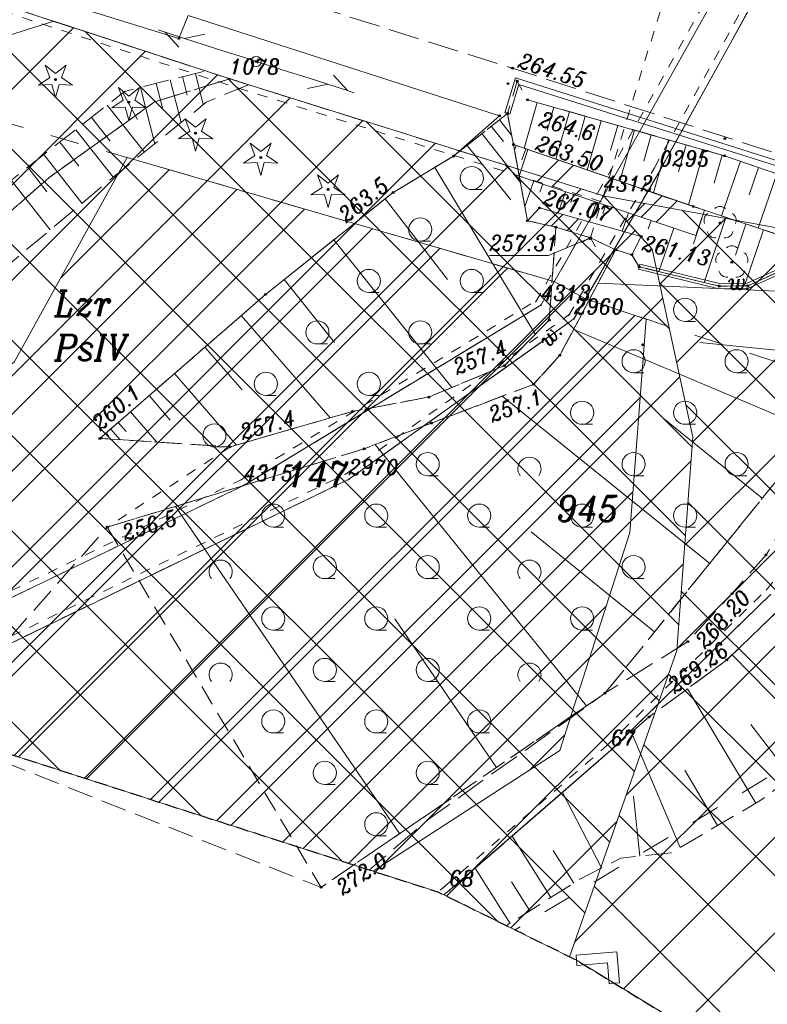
# Model space of a CAD drawing. Header units: metres. Extents: x 7435600 to 7436400, y 5537603 to 5538250.
# Tile 15 of 43: x 7435907 to 7435944, y 5537908 to 5537956. Entities that reach past the tile are written whole.
import ezdxf
from ezdxf.enums import TextEntityAlignment as Align

# ---------------------------------------------------------------- set-up
doc = ezdxf.new("R2010")
doc.units = ezdxf.units.M
doc.header["$MEASUREMENT"] = 0
for name, pattern in [('0.5_0.5', [1, 0.5, -0.5]), ('1.4_1.4', [2.8, 1.4, -1.4]), ('1.5_0.5', [2, 1.5, -0.5]), ('1.5_1.0', [2.5, 1.5, -1]), ('2', [0.9, 0.6, -0.3]), ('218-500', [1, 0.5, -0.5]), ('219-500', [0]), ('ib05_500', [1, 0.5, -0.5]), ('mz1.0_0.5', [1.5, 1, -0.5]), ('mz1.25_0.5', [1.75, 1.25, -0.5])]:
    doc.linetypes.add(name, pattern=pattern)
doc.layers.get('0').update_dxf_attribs({"color": 2, "linetype": 'CONTINUOUS', "lineweight": 5})
for name, color, linetype, lineweight in [('!ramka', 2, 'CONTINUOUS', 0), ('BUIB02_02', 7, 'CONTINUOUS', 0), ('ściana oporowa (poligon)', 7, 'CONTINUOUS', 0)]:
    doc.layers.add(name, color=color, linetype=linetype, lineweight=lineweight)
for name, color, linetype in [('000 Inne (niezydentyfikowane)', 7, 'CONTINUOUS'), ('140-Punkty robocze', 7, 'CONTINUOUS'), ('203-Punkt załamania granicy działki nie stabilizowany', 7, 'CONTINUOUS'), ('203-Punkt załamania granicy działki nie stabilizowany-Atr103', 7, 'CONTINUOUS'), ('203-Punkt załamania granicy działki nie stabilizowany-Atr104', 7, 'CONTINUOUS'), ('209-Opis konturu klasyfikacyjnego', 7, 'CONTINUOUS'), ('210-Oznaczenie użytku', 7, 'CONTINUOUS'), ('211-Nr działki', 7, 'CONTINUOUS'), ('216-Granica obrębu', 7, 'CONTINUOUS'), ('217-Granica konturu klasyfikcyjnego', 7, 'CONTINUOUS'), ('218-Granica użytku', 7, 'CONTINUOUS'), ('218-Granica użytku po granicy działki', 7, 'CONTINUOUS'), ('219-Linia granicy', 7, 'CONTINUOUS'), ('403-Punkt określonej wysokości', 7, 'CONTINUOUS'), ('bariera drogowa ochronna (linia)', 7, 'CONTINUOUS'), ('drzewo iglaste (punkt)', 7, 'CONTINUOUS'), ('drzewo liściaste (punkt)', 7, 'CONTINUOUS'), ('jezdnia (powierzchnia)', 7, 'CONTINUOUS'), ('Miejsce błędu lub ostrzeżenia po kontroli', 7, 'CONTINUOUS'), ('murek oporowy (linia)', 7, 'CONTINUOUS'), ('murek oporowy (powierzchnia)', 7, 'CONTINUOUS'), ('ogrodzenie trwałe (linia)', 7, 'CONTINUOUS'), ('przepust (linia)', 7, 'CONTINUOUS'), ('przepust (linia) - symbol', 7, 'CONTINUOUS'), ('przewód telekomunikacyjny (linia) - symbol', 7, 'CONTINUOUS'), ('punkt wysokościowy naturalny', 7, 'CONTINUOUS'), ('punkt wysokościowy naturalny-Atr2', 7, 'CONTINUOUS'), ('punkt wysokościowy sztuczny', 7, 'CONTINUOUS'), ('punkt wysokościowy sztuczny-Atr2', 7, 'CONTINUOUS'), ('rów melioracyjny  przydrożny (linia)', 7, 'CONTINUOUS'), ('rów melioracyjny  przydrożny (linia)-Atr17', 7, 'CONTINUOUS'), ('rów melioracyjny (powierzchnia)', 7, 'CONTINUOUS'), ('rów melioracyjny (powierzchnia)-Atr17', 7, 'CONTINUOUS'), ('skarpa nieumocniona (powierzchnia)', 7, 'CONTINUOUS'), ('skarpa umocniona (powierzchnia)', 7, 'CONTINUOUS'), ('Strefa osuwisk', 7, 'CONTINUOUS'), ('Strefa osuwisk potencjalnych', 7, 'CONTINUOUS'), ('Strefa zalewowa', 7, 'CONTINUOUS'), ('słup (punkt)', 7, 'CONTINUOUS'), ('zadrzewienie (powierzchnia)', 7, 'CONTINUOUS'), ('zadrzewienie (powierzchnia) - symbol', 7, 'CONTINUOUS'), ('Zakres', 7, 'CONTINUOUS'), ('zakrzewienie (powierzchnia)', 7, 'CONTINUOUS'), ('zakrzewienie (powierzchnia) - symbol', 7, 'CONTINUOUS')]:
    doc.layers.add(name, color=color, linetype=linetype)
doc.styles.get("Standard").update_dxf_attribs({"font": 'italic_1250.shx', "width": 0.75})
doc.linetypes.add('450-500k', pattern='A,2.5,0,[7,ksztalty.shx,S=0.714,R=0,X=0,Y=0],2.5', length=5)
doc.linetypes.add('902-500', pattern='A,3.75,0,[1,ksztalty.shx,S=0.5,R=0,X=0,Y=0],3.75', length=7.5)
doc.linetypes.add('ok01_500', pattern='A,1.75,0,[16,ksztalty.shx,S=1,R=0,X=0,Y=0],1.75', length=3.5)

# ---------------------------------------------------------------- blocks, each defined once
blk = doc.blocks.new('203')
at = {"linetype": 'Continuous', "lineweight": 0}
h = blk.add_hatch(color=0, dxfattribs=at)
edge = h.paths.add_edge_path()
edge.add_arc((0, 0), 0.045, 0, 360)
blk = doc.blocks.new('OP021')
at = {"linetype": 'Continuous', "lineweight": 13}
h = blk.add_hatch(color=0, dxfattribs=at)
edge = h.paths.add_edge_path()
edge.add_arc((0, 0), 0.05, 0, 360)
at = {"color": 0, "linetype": 'Continuous', "lineweight": 13}
for centre, start, end in [((0, 0.4), 49.272, 130.728), ((-0.38, 0.124), 121.308, 202.548), ((0.38, 0.124), 337.452, 58.692), ((-0.235, -0.324), 193.221, 274.871), ((0.235, -0.324), 265.129, 346.779)]:
    blk.add_arc(centre, 0.4, start, end, dxfattribs=at)
blk = doc.blocks.new('OP011')
at = {"linetype": 'Continuous', "lineweight": 13}
h = blk.add_hatch(color=0, dxfattribs=at)
edge = h.paths.add_edge_path()
edge.add_arc((0, 0), 0.05, 0, 360)
at = {"color": 0, "linetype": 'Continuous', "lineweight": 13}
for p, q in [((-0.283, 0.093), (-0.512, 0.706)), ((-0.512, 0.706), (0, 0.299)), ((0, 0.299), (0.512, 0.706)), ((0.512, 0.706), (0.283, 0.093)), ((-0.828, -0.268), (-0.283, 0.093)), ((0.283, 0.093), (0.828, -0.268)), ((-0.175, -0.24), (-0.828, -0.268)), ((0, -0.87), (-0.175, -0.24)), ((0.175, -0.24), (0, -0.87)), ((0.828, -0.268), (0.175, -0.24))]:
    blk.add_line(p, q, dxfattribs=at)
blk = doc.blocks.new('IB05')
at = {"color": 0, "linetype": 'Continuous', "lineweight": 13}
for q in [(0.354, 0.354), (0.354, -0.354)]:
    blk.add_line((0, 0), q, dxfattribs=at)
blk = doc.blocks.new('TL04')
at = {"color": 0, "linetype": 'Continuous', "lineweight": 13}
blk.add_line((0.398, -0.164), (0.898, -0.164), dxfattribs=at)
blk.add_circle((0.398, 0.398), 0.562, dxfattribs=at)
blk = doc.blocks.new('TL02')
at = {"color": 0, "linetype": 'Continuous', "lineweight": 13}
blk.add_arc((-0.45, 0.338), 0.562, 323.13, 216.87, dxfattribs=at)
blk = doc.blocks.new('PW02')
at = {"linetype": 'Continuous', "lineweight": 13}
h = blk.add_hatch(color=0, dxfattribs=at)
edge = h.paths.add_edge_path()
edge.add_arc((0, 0), 0.045, 0, 360)
blk = doc.blocks.new('PT01')
at = {"color": 0, "linetype": 'Continuous', "lineweight": 13}
for p, q in [((4.65, 0), (3.784, 0.5)), ((0.65, 0), (0, 0)), ((0.65, 0), (1.65, 0)), ((1.65, 0), (2.65, 0)), ((2.65, 0), (3.65, 0)), ((3.65, 0), (2.784, -0.5)), ((3.65, 0), (4.65, 0)), ((4.65, 0), (5, 0))]:
    blk.add_line(p, q, dxfattribs=at)
blk = doc.blocks.new('SM04')
at = {"color": 0, "linetype": 'Continuous', "lineweight": 13}
blk.add_circle((0, 0), 0.25, dxfattribs=at)
blk = doc.blocks.new('PW01')
at = {"linetype": 'Continuous', "lineweight": 13}
h = blk.add_hatch(color=0, dxfattribs=at)
edge = h.paths.add_edge_path()
edge.add_arc((0, 0), 0.045, 0, 360)
blk = doc.blocks.new('PIKIETA')
at = {"color": 0}
blk.add_circle((0, 0), 0.045, dxfattribs=at)
blk = doc.blocks.new('801')
at = {"linetype": 'Continuous', "lineweight": 13}
h = blk.add_hatch(color=0, dxfattribs=at)
edge = h.paths.add_edge_path()
edge.add_arc((0, 0), 0.045, 0, 360)

msp = doc.modelspace()

# ---------------------------------------------------------------- hatches: boundary and pattern name
at = {"layer": 'BUIB02_02', "linetype": 'Continuous', "lineweight": 5}
h = msp.add_hatch(dxfattribs=at)
h.set_pattern_fill('CROSSHATCH', color=253, style=0, pattern_type=2)
h.set_pattern_definition([(45, (7435961.6253, 5537924.7712), (-2.319904, 2.319904), []), (315, (7435961.6253, 5537924.7712), (2.319904, 2.319904), [])])
h.paths.add_polyline_path([(7436043.44, 5537913.56), (7436060.08, 5537909.02), (7436072.46, 5537904.21), (7436080.45, 5537901.44), (7436125.26, 5537886.3), (7436123.85, 5537883.72), (7436121.78, 5537879.94), (7436111.81, 5537868.54), (7436097.96, 5537862.42), (7436082.82, 5537862.73), (7436056.09, 5537869.29), (7436015.82, 5537881.67), (7435957.74, 5537897.76), (7435948.84, 5537901.62), (7435934.32, 5537910.49), (7435934.03, 5537910.63), (7435939.24, 5537925.51), (7435940.01, 5537935.88), (7435938.04, 5537945.01), (7435935.67, 5537947.6), (7435945.85, 5537945.72), (7435954.28, 5537942.86), (7435969.69, 5537938.08), (7435996.02, 5537930.09), (7436005.99, 5537926.19), (7436016.39, 5537923.91), (7436023.56, 5537921.25)])
at = {"layer": 'Strefa osuwisk', "linetype": 'Continuous', "lineweight": 5}
h = msp.add_hatch(dxfattribs=at)
h.set_pattern_fill('CROSSHATCH', color=250, style=0, pattern_type=2)
h.set_pattern_definition([(45, (7435917.09, 5537902.5975), (-2.3199, 2.3199), []), (315, (7435917.09, 5537902.5975), (2.3199, 2.3199), [])])
h.paths.add_polyline_path([(7435880.28, 5537929.03), (7435873.84, 5537931.1), (7435872.38, 5537931.02), (7435894.71, 5537951.56), (7435908.98, 5537956.08), (7435917.53, 5537953.28), (7435935.67, 5537947.6), (7435938.04, 5537945.01), (7435940.01, 5537935.88), (7435939.24, 5537925.51), (7435934.03, 5537910.63), (7435927.63, 5537913.78), (7435924.5, 5537914.79)])
at = {"layer": 'Strefa zalewowa', "linetype": 'Continuous', "lineweight": 5}
h = msp.add_hatch(dxfattribs=at)
h.set_pattern_fill('HATCH', color=5, style=0, pattern_type=2)
h.set_pattern_definition([(45, (7435915.0254, 5537945.0705), (-2.12132, 2.12132), [])])
h.paths.add_polyline_path([(7435937.75, 5537941.61), (7435936.96, 5537931.24), (7435933.56, 5537920.65), (7435924.5, 5537914.79), (7435880.28, 5537929.03), (7435887.4, 5537930.55), (7435892.37, 5537928.79), (7435907.06, 5537939.52), (7435912.54, 5537949.46), (7435933.29, 5537943.43), (7435934.8, 5537942.59)])

# ---------------------------------------------------------------- linework, layer by layer
at = {"layer": '!ramka', "color": 251, "linetype": 'Continuous', "lineweight": 13}
msp.add_3dface([(7435692.445, 5538052.761), (7436192.445, 5538052.761), (7436192.445, 5537747.761), (7435692.445, 5537747.761)], dxfattribs=at)
at = {"layer": '000 Inne (niezydentyfikowane)', "color": 251, "linetype": 'Continuous', "lineweight": 13}
for p, q in [((7435915.23, 5537953.39), (7435915.46, 5537952.49)), ((7435915.86, 5537953.55), (7435916.24, 5537952.03)), ((7435913.19, 5537952.87), (7435913.89, 5537950.13)), ((7435913.96, 5537953.06), (7435914.26, 5537951.87)), ((7435914.63, 5537953.23), (7435915.16, 5537951.16)), ((7435912.34, 5537952.61), (7435913.04, 5537951.31)), ((7435911.58, 5537952.01), (7435913.38, 5537949.72)), ((7435910.82, 5537951.41), (7435911.72, 5537950.26)), ((7435910.05, 5537950.81), (7435911.86, 5537948.5)), ((7435909.28, 5537950.21), (7435910.2, 5537949.04)), ((7435908.5, 5537949.6), (7435910.35, 5537947.24)), ((7435907.72, 5537948.99), (7435908.65, 5537947.79)), ((7435906.92, 5537948.36), (7435908.81, 5537945.95))]:
    msp.add_line(p, q, dxfattribs=at)
at = {"layer": '000 Inne (niezydentyfikowane)', "color": 251, "linetype": 'Continuous', "lineweight": 13, "flags": 128}
for points in [[(7435932.46, 5537952.13), (7435931.83, 5537949.91)], [(7435933.26, 5537951.91), (7435932.94, 5537950.77)], [(7435934.02, 5537951.69), (7435933.37, 5537949.38)], [(7435934.79, 5537951.47), (7435934.46, 5537950.29)], [(7435930.23, 5537950.99), (7435930.82, 5537950.24)], [(7435930.62, 5537951.29), (7435931.21, 5537950.54)], [(7435935.57, 5537951.25), (7435934.89, 5537948.85)], [(7435936.37, 5537951.02), (7435936.02, 5537949.8)], [(7435929.77, 5537950.62), (7435931.64, 5537948.25)], [(7435937.18, 5537950.79), (7435936.47, 5537948.31)], [(7435938, 5537950.56), (7435937.64, 5537949.29)], [(7435929.06, 5537950.05), (7435931.17, 5537947.4)], [(7435938.84, 5537950.32), (7435938.11, 5537947.75)], [(7435939.69, 5537950.08), (7435939.32, 5537948.77)], [(7435940.56, 5537949.83), (7435939.8, 5537947.16)], [(7435941.44, 5537949.58), (7435941.06, 5537948.22)], [(7435927.48, 5537948.97), (7435932.36, 5537940.87)], [(7435942.33, 5537949.28), (7435941.41, 5537946.62)], [(7435943.21, 5537948.97), (7435942.76, 5537947.65)], [(7435944.1, 5537948.67), (7435943.19, 5537946.03)], [(7435925.08, 5537947.45), (7435928.1, 5537943.53)], [(7435922.59, 5537945.46), (7435928.32, 5537938.29)], [(7435920.17, 5537943.53), (7435922.62, 5537940.47)], [(7435946.6, 5537942.86), (7435935.42, 5537943.36)], [(7435918.08, 5537941.78), (7435922.4, 5537936.81)], [(7435946, 5537936.14), (7435934.23, 5537941.11)], [(7435946.47, 5537939.86), (7435940.35, 5537940.48)], [(7435916.32, 5537940.25), (7435918.13, 5537938.17)], [(7435914.85, 5537938.96), (7435917.86, 5537935.49)], [(7435913.61, 5537937.89), (7435914.64, 5537936.7)], [(7435940.84, 5537929.74), (7435930.76, 5537937.86)], [(7435912.71, 5537937.1), (7435913.99, 5537935.63)], [(7435912.11, 5537936.59), (7435912.5, 5537936.15)], [(7435943.39, 5537932.91), (7435938.66, 5537936.73)], [(7435911.52, 5537936.07), (7435911.65, 5537935.92)], [(7435911.74, 5537936.27), (7435912.2, 5537935.75)], [(7435911.3, 5537935.88), (7435911.37, 5537935.8)], [(7435934.86, 5537922.82), (7435924.59, 5537935.51)], [(7435925.77, 5537916.61), (7435914.9, 5537932.51)], [(7435938.16, 5537926.42), (7435932.16, 5537931.27)], [(7435930.48, 5537919.82), (7435925.54, 5537927.04)], [(7435946.42, 5537920.72), (7435941.92, 5537925.29)], [(7435943.07, 5537918.09), (7435939.75, 5537923.64)], [(7435944.79, 5537919.35), (7435942.84, 5537921.91)], [(7435939.4, 5537915.93), (7435937.03, 5537921.52)], [(7435941.21, 5537917), (7435939.63, 5537919.69)], [(7435935.58, 5537914.94), (7435933.69, 5537918.61)], [(7435937.44, 5537915.51), (7435937.14, 5537918.43)], [(7435933.12, 5537913.51), (7435931.24, 5537916.49)], [(7435934.23, 5537914.21), (7435933.24, 5537915.79)], [(7435931.14, 5537912.25), (7435929.45, 5537914.93)], [(7435932.1, 5537912.86), (7435931.21, 5537914.27)]]:
    msp.add_lwpolyline(points, dxfattribs=at)
at = {"layer": '216-Granica obrębu', "color": 3, "linetype": '1.5_1.0', "lineweight": 13, "flags": 128}
for points in [[(7435947.705, 5538003.09), (7435946.19, 5537999.46), (7435943.83, 5537991.28), (7435944.33, 5537979.1), (7435943.53, 5537958.08), (7435938.41, 5537948.81), (7435934.24, 5537941.62), (7435923.3, 5537933.82), (7435903.43, 5537924.18), (7435887.18, 5537929.65), (7435883.87, 5537927.871)], [(7435883.87, 5537927.871), (7435887.18, 5537929.65), (7435903.43, 5537924.18), (7435923.3, 5537933.82), (7435934.24, 5537941.62), (7435938.41, 5537948.81), (7435943.53, 5537958.08), (7435944.33, 5537979.1), (7435943.83, 5537991.28)]]:
    msp.add_lwpolyline(points, dxfattribs=at)
at = {"layer": '217-Granica konturu klasyfikcyjnego', "color": 3, "linetype": '1.5_0.5', "lineweight": 13, "flags": 128}
for points in [[(7435917.53, 5537953.28), (7435887.88, 5537962.99)], [(7435943.53, 5537958.08), (7435938.41, 5537948.81)], [(7435913.88, 5537952.17), (7435917.53, 5537953.28)], [(7435917.53, 5537953.28), (7435913.88, 5537952.17)], [(7435935.67, 5537947.6), (7435917.53, 5537953.28)], [(7435908.74, 5537948.48), (7435913.88, 5537952.17)], [(7435913.88, 5537952.17), (7435908.74, 5537948.48)], [(7435901.26, 5537941.89), (7435908.74, 5537948.48)], [(7435908.74, 5537948.48), (7435901.26, 5537941.89)], [(7435938.41, 5537948.81), (7435934.24, 5537941.62)], [(7435932.64, 5537942.29), (7435935.67, 5537947.6)], [(7435918.2, 5537933.53), (7435932.64, 5537942.29)], [(7435934.24, 5537941.62), (7435923.3, 5537933.82)], [(7435923.3, 5537933.82), (7435903.43, 5537924.18)], [(7435901.63, 5537925.52), (7435918.2, 5537933.53)], [(7435936.04, 5537920.66), (7435943.81, 5537928.25)], [(7435928.19, 5537913.84), (7435936.04, 5537920.66)], [(7435927.927, 5537913.634), (7435928.19, 5537913.84)]]:
    msp.add_lwpolyline(points, dxfattribs=at)
at = {"layer": '218-Granica użytku', "color": 3, "linetype": '218-500', "lineweight": 13, "flags": 128}
for points in [[(7435913.88, 5537952.17), (7435917.53, 5537953.28)], [(7435917.53, 5537953.28), (7435913.88, 5537952.17)], [(7435908.74, 5537948.48), (7435913.88, 5537952.17)], [(7435913.88, 5537952.17), (7435908.74, 5537948.48)], [(7435901.26, 5537941.89), (7435908.74, 5537948.48)], [(7435908.74, 5537948.48), (7435901.26, 5537941.89)]]:
    msp.add_lwpolyline(points, dxfattribs=at)
at = {"layer": '218-Granica użytku po granicy działki', "color": 3, "linetype": '0.5_0.5', "lineweight": 13}
for p, q in [((7435917.437, 5537952.995), (7435887.787, 5537962.705)), ((7435935.408, 5537947.747), (7435941.188, 5537958.057)), ((7435938.147, 5537948.955), (7435943.267, 5537958.225)), ((7435917.437, 5537952.995), (7435917.437, 5537952.995)), ((7435917.437, 5537952.995), (7435917.437, 5537952.995)), ((7435935.58, 5537947.314), (7435917.44, 5537952.994)), ((7435917.44, 5537952.994), (7435917.44, 5537952.994)), ((7435917.44, 5537952.994), (7435917.44, 5537952.994)), ((7435933.981, 5537941.771), (7435938.151, 5537948.961)), ((7435938.147, 5537948.955), (7435938.147, 5537948.955)), ((7435938.147, 5537948.955), (7435938.147, 5537948.955)), ((7435938.151, 5537948.961), (7435938.151, 5537948.961)), ((7435938.151, 5537948.961), (7435938.151, 5537948.961)), ((7435932.379, 5537942.439), (7435935.409, 5537947.749)), ((7435935.408, 5537947.747), (7435935.408, 5537947.747)), ((7435935.408, 5537947.747), (7435935.408, 5537947.747)), ((7435935.409, 5537947.749), (7435935.409, 5537947.749)), ((7435935.409, 5537947.749), (7435935.409, 5537947.749)), ((7435935.58, 5537947.314), (7435935.58, 5537947.314)), ((7435935.58, 5537947.314), (7435935.58, 5537947.314)), ((7435918.044, 5537933.786), (7435932.484, 5537942.546)), ((7435932.379, 5537942.439), (7435932.379, 5537942.439)), ((7435932.379, 5537942.439), (7435932.379, 5537942.439)), ((7435932.484, 5537942.546), (7435932.484, 5537942.546)), ((7435932.484, 5537942.546), (7435932.484, 5537942.546)), ((7435923.126, 5537934.064), (7435934.066, 5537941.864)), ((7435933.981, 5537941.771), (7435933.981, 5537941.771)), ((7435933.981, 5537941.771), (7435933.981, 5537941.771)), ((7435934.066, 5537941.864), (7435934.066, 5537941.864)), ((7435934.066, 5537941.864), (7435934.066, 5537941.864)), ((7435901.499, 5537925.79), (7435918.069, 5537933.8)), ((7435903.299, 5537924.45), (7435923.169, 5537934.09)), ((7435918.044, 5537933.786), (7435918.044, 5537933.786)), ((7435918.044, 5537933.786), (7435918.044, 5537933.786)), ((7435918.069, 5537933.8), (7435918.069, 5537933.8)), ((7435918.069, 5537933.8), (7435918.069, 5537933.8)), ((7435923.126, 5537934.064), (7435923.126, 5537934.064)), ((7435923.126, 5537934.064), (7435923.126, 5537934.064)), ((7435923.169, 5537934.09), (7435923.169, 5537934.09)), ((7435923.169, 5537934.09), (7435923.169, 5537934.09)), ((7435943.58, 5537928.443), (7435947.41, 5537933.013)), ((7435935.83, 5537920.875), (7435943.6, 5537928.465)), ((7435943.58, 5537928.443), (7435943.58, 5537928.443)), ((7435943.58, 5537928.443), (7435943.58, 5537928.443)), ((7435943.6, 5537928.465), (7435943.6, 5537928.465)), ((7435943.6, 5537928.465), (7435943.6, 5537928.465)), ((7435927.993, 5537914.066), (7435935.843, 5537920.886)), ((7435935.83, 5537920.875), (7435935.83, 5537920.875)), ((7435935.83, 5537920.875), (7435935.83, 5537920.875)), ((7435935.843, 5537920.886), (7435935.843, 5537920.886)), ((7435935.843, 5537920.886), (7435935.843, 5537920.886)), ((7435927.742, 5537913.87), (7435928.005, 5537914.076)), ((7435927.993, 5537914.066), (7435927.993, 5537914.066)), ((7435927.993, 5537914.066), (7435927.993, 5537914.066)), ((7435928.005, 5537914.076), (7435928.005, 5537914.076)), ((7435928.005, 5537914.076), (7435928.005, 5537914.076)), ((7435927.742, 5537913.87), (7435927.742, 5537913.87)), ((7435927.742, 5537913.87), (7435927.742, 5537913.87))]:
    msp.add_line(p, q, dxfattribs=at)
at = {"layer": '219-Linia granicy', "color": 3, "linetype": '219-500', "lineweight": 13, "flags": 128}
for points in [[(7435917.53, 5537953.28), (7435887.88, 5537962.99)], [(7435938.41, 5537948.81), (7435943.53, 5537958.08)], [(7435941.45, 5537957.91), (7435935.67, 5537947.6)], [(7435917.53, 5537953.28), (7435935.67, 5537947.6)], [(7435938.41, 5537948.81), (7435934.24, 5537941.62)], [(7435935.67, 5537947.6), (7435932.64, 5537942.29)], [(7435932.64, 5537942.29), (7435918.2, 5537933.53)], [(7435934.24, 5537941.62), (7435923.3, 5537933.82)], [(7435923.3, 5537933.82), (7435903.43, 5537924.18)], [(7435918.2, 5537933.53), (7435901.63, 5537925.52)], [(7435943.81, 5537928.25), (7435936.04, 5537920.66)], [(7435936.04, 5537920.66), (7435928.19, 5537913.84)], [(7435928.19, 5537913.84), (7435927.927, 5537913.634)]]:
    msp.add_lwpolyline(points, dxfattribs=at)
at = {"layer": 'bariera drogowa ochronna (linia)', "color": 251, "linetype": 'ok01_500', "lineweight": 13, "flags": 128}
msp.add_lwpolyline([(7435946.73, 5537947.76), (7435941.55, 5537949.55), (7435931.98, 5537952.27)], dxfattribs=at)
at = {"layer": 'jezdnia (powierzchnia)', "color": 251, "linetype": '1.5_0.5', "lineweight": 13, "flags": 128}
for points in [[(7435787.98, 5537999.13), (7435812.53, 5537991.36), (7435837.49, 5537983.4), (7435851.56, 5537978.92), (7435872.9, 5537972.2), (7435884.62, 5537968.52), (7435893.22, 5537965.82), (7435917.63, 5537958.09), (7435931.26, 5537953.8), (7435946.49, 5537948.88), (7435956.04, 5537945.83), (7435981.79, 5537937.53), (7436000.26, 5537931.81), (7436006.5, 5537929.57), (7436018.45, 5537924.52), (7436030.52, 5537919.43), (7436040.91, 5537915.64), (7436044.65, 5537914.31), (7436047.5, 5537913.32), (7436048.48, 5537913.11), (7436051.09, 5537912.8), (7436055.46, 5537912.3), (7436060.57, 5537911.81), (7436062.36, 5537911.5), (7436063.03, 5537911.36), (7436070.16, 5537909.02), (7436075.77, 5537907.07), (7436087.88, 5537902.7), (7436092.65, 5537900.86), (7436104.8, 5537895.98), (7436111.99, 5537892.99), (7436117.36, 5537890.77), (7436120.52, 5537889.46), (7436121.95, 5537888.81), (7436122.58, 5537888.36), (7436123.09, 5537887.94), (7436123.7, 5537887.23), (7436124.27, 5537886.43), (7436124.63, 5537885.44), (7436124.96, 5537883.49), (7436124.82, 5537882.04), (7436132.59, 5537891.94), (7436128.79, 5537893.6), (7436127.56, 5537894.18), (7436120.05, 5537897.35), (7436109.2, 5537901.85), (7436098.73, 5537906.14), (7436090.27, 5537909.41), (7436082.51, 5537912.25), (7436078.14, 5537913.79), (7436065.14, 5537918.22), (7436053.81, 5537921.98), (7436047.55, 5537924.02), (7436039.35, 5537926.69), (7436033.49, 5537928.6), (7436025.95, 5537930.99), (7436016.54, 5537933.92), (7436002.02, 5537938.44), (7435996.37, 5537940.2), (7435994.48, 5537940.74), (7435983.95, 5537944.1), (7435976.31, 5537946.5), (7435971.56, 5537947.96), (7435963.8, 5537950.41), (7435957.25, 5537952.56), (7435948.59, 5537955.3), (7435932.89, 5537960.3), (7435919.95, 5537964.35), (7435895.13, 5537972.13), (7435875.07, 5537978.57), (7435853.94, 5537985.24), (7435845.26, 5537987.99), (7435839.58, 5537989.79), (7435830.87, 5537992.55), (7435814.74, 5537997.65), (7435806.05, 5538000.41), (7435789.9, 5538005.53), (7435788.87, 5538002.22)], [(7435927.93, 5537913.63), (7435928.19, 5537913.84), (7435936.04, 5537920.66), (7435937.9, 5537922.28), (7435941.67, 5537925.05), (7435944.55, 5537927.82), (7435947.43, 5537931.52), (7435949.32, 5537935.4), (7435953.72, 5537944.22), (7435955.23, 5537945.41), (7435950.37, 5537947), (7435950.5, 5537943.57), (7435947.27, 5537936.84), (7435944.92, 5537932.3), (7435943.57, 5537930.16), (7435941.92, 5537928.27), (7435939.77, 5537925.94), (7435935.75, 5537923.43), (7435927.16, 5537917.29), (7435924.31, 5537914.85), (7435927.63, 5537913.78)]]:
    msp.add_lwpolyline(points, close=True, dxfattribs=at)
at = {"layer": 'Miejsce błędu lub ostrzeżenia po kontroli', "color": 214, "linetype": '1.4_1.4', "lineweight": 13, "flags": 128}
for points in [[(7435852.7, 5537933.76), (7435857.91, 5537935.99), (7435866.95, 5537940.42), (7435876.56, 5537945.28), (7435883.06, 5537951.34), (7435887.84, 5537956.64), (7435933.29, 5537943.43), (7435934.8, 5537942.59)], [(7435965.36, 5537932.47), (7435934.8, 5537942.59)], [(7436121.51, 5537879.44), (7436086.31, 5537893.58), (7436036.83, 5537910.19), (7435996.36, 5537923.13), (7435965.36, 5537932.47), (7435931.39, 5537911.93)]]:
    msp.add_lwpolyline(points, dxfattribs=at)
at = {"layer": 'murek oporowy (linia)', "color": 251, "lineweight": 13}
for p, q in [((7435936.328, 5537910.869), (7435934.351, 5537910.708)), ((7435936.454, 5537909.359), (7435936.328, 5537910.869))]:
    msp.add_line(p, q, dxfattribs=at)
at = {"layer": 'murek oporowy (linia)', "color": 251, "linetype": 'Continuous', "lineweight": 13}
for p, q in [((7435934.371, 5537910.459), (7435934.351, 5537910.708)), ((7435934.391, 5537910.21), (7435934.371, 5537910.459)), ((7435935.956, 5537909.317), (7435936.205, 5537909.338)), ((7435936.205, 5537909.338), (7435936.454, 5537909.359))]:
    msp.add_line(p, q, dxfattribs=at)
at = {"layer": 'murek oporowy (linia)', "color": 251, "linetype": '450-500k', "lineweight": 13}
for p, q in [((7435935.872, 5537910.331), (7435934.391, 5537910.21)), ((7435935.956, 5537909.317), (7435935.872, 5537910.331))]:
    msp.add_line(p, q, dxfattribs=at)
at = {"layer": 'murek oporowy (powierzchnia)', "color": 251, "linetype": 'Continuous', "lineweight": 13, "flags": 128}
msp.add_lwpolyline([(7435931.586, 5537948.562), (7435931.998, 5537949.848), (7435940.04, 5537947.08), (7435940.589, 5537946.898), (7435940.158, 5537945.672), (7435931.586, 5537948.562)], dxfattribs=at)
msp.add_lwpolyline([(7435933.37, 5537946.08), (7435931.99, 5537946.39), (7435932.57, 5537947.01), (7435937.5, 5537945.63), (7435937.05, 5537944.74), (7435936.27, 5537944.97), (7435935.05, 5537945.56)], close=True, dxfattribs=at)
at = {"layer": 'ogrodzenie trwałe (linia)', "color": 251, "linetype": '902-500', "lineweight": 13, "flags": 128}
msp.add_lwpolyline([(7435889.97, 5537959.64), (7435890.95, 5537962.71), (7435915.06, 5537955.25), (7435915.51, 5537956.36), (7435930.62, 5537951.49), (7435928.4, 5537949.53), (7435925.46, 5537947.76), (7435919.27, 5537942.81), (7435911.22, 5537935.81)], dxfattribs=at)
at = {"layer": 'przepust (linia)', "color": 251, "linetype": 'ib05_500', "lineweight": 13, "flags": 128}
msp.add_lwpolyline([(7435935.05, 5537945.56), (7435941.35, 5537966.08)], dxfattribs=at)
at = {"layer": 'punkt wysokościowy sztuczny-Atr2', "color": 251, "lineweight": 9, "flags": 128}
msp.add_lwpolyline([(7435935.05, 5537945.56), (7435933, 5537944.7), (7435930.146, 5537944.7)], dxfattribs=at)
at = {"layer": 'rów melioracyjny  przydrożny (linia)', "color": 251, "linetype": 'Continuous', "lineweight": 13}
for p, q in [((7435930.89, 5537951.637), (7435931.407, 5537953.328)), ((7435931.407, 5537953.328), (7435946.417, 5537948.579)), ((7435931.13, 5537951.563), (7435931.573, 5537953.012)), ((7435931.573, 5537953.012), (7435946.343, 5537948.341)), ((7435930.89, 5537951.637), (7435931.13, 5537951.563)), ((7435942.662, 5537943.355), (7435946.418, 5537945.054)), ((7435942.718, 5537943.105), (7435946.522, 5537944.826)), ((7435937.439, 5537944.271), (7435937.381, 5537944.029)), ((7435937.439, 5537944.271), (7435941.304, 5537943.335)), ((7435937.381, 5537944.029), (7435941.276, 5537943.085)), ((7435941.304, 5537943.335), (7435942.662, 5537943.355)), ((7435941.276, 5537943.085), (7435942.718, 5537943.105))]:
    msp.add_line(p, q, dxfattribs=at)
at = {"layer": 'rów melioracyjny (powierzchnia)', "color": 251, "linetype": '0.5_0.5', "lineweight": 13, "flags": 128}
msp.add_lwpolyline([(7435917.54, 5537935.4), (7435911.58, 5537931.5), (7435924.06, 5537935.31), (7435927.33, 5537936.56), (7435932.28, 5537938.44), (7435933.56, 5537939.85), (7435936.27, 5537944.97), (7435935.05, 5537945.56), (7435933.37, 5537946.08), (7435933.04, 5537941.56), (7435930.87, 5537939.35), (7435927.19, 5537937.82), (7435923.48, 5537937.12)], close=True, dxfattribs=at)
at = {"layer": 'skarpa nieumocniona (powierzchnia)', "color": 251, "linetype": 'mz1.25_0.5', "lineweight": 13, "flags": 128}
for points in [[(7435918.43, 5537953), (7435916.39, 5537952.15), (7435911.67, 5537948.34), (7435906.11, 5537943.69), (7435896.86, 5537934.94), (7435889.81, 5537932.97), (7435879.8, 5537931.6), (7435876.5, 5537930.24), (7435873.84, 5537931.1), (7435870.64, 5537930.92), (7435869.42, 5537931.19), (7435860.3, 5537932.6), (7435858.19, 5537933.1), (7435854.36, 5537933.07), (7435853.73, 5537933.33), (7435852.93, 5537933.8), (7435853.8, 5537934.34), (7435858.29, 5537935.12), (7435865.4, 5537936.29), (7435870.24, 5537936.69), (7435871.26, 5537934.53), (7435871.76, 5537934.76), (7435872.81, 5537932.49), (7435876.08, 5537934.02), (7435879.42, 5537935.33), (7435884.21, 5537935.76), (7435893.19, 5537936.61), (7435898.57, 5537940.61), (7435904.57, 5537946.52), (7435912.42, 5537952.67), (7435916.34, 5537953.67)], [(7435931.98, 5537952.27), (7435941.55, 5537949.55), (7435946.73, 5537947.76), (7435950.37, 5537947), (7435946.47, 5537944.94), (7435940.04, 5537947.08), (7435931.3, 5537950.09), (7435931.01, 5537951.6), (7435931.49, 5537953.17)], [(7435931.01, 5537951.6), (7435928.4, 5537949.53), (7435925.46, 5537947.76), (7435919.27, 5537942.81), (7435911.22, 5537935.81), (7435917.54, 5537935.4), (7435923.48, 5537937.12), (7435927.19, 5537937.82), (7435930.87, 5537939.35), (7435933.04, 5537941.56), (7435933.37, 5537946.08), (7435931.99, 5537946.39), (7435931.3, 5537950.09)], [(7435941.29, 5537943.21), (7435942.69, 5537943.23), (7435946.47, 5537944.94), (7435946.67, 5537944.5), (7435946.32, 5537936.54), (7435935.75, 5537923.43), (7435921.96, 5537914), (7435900.08, 5537922.65), (7435901.72, 5537923.49), (7435906.37, 5537925.6), (7435911.58, 5537931.5), (7435924.06, 5537935.31), (7435927.33, 5537936.56), (7435932.28, 5537938.44), (7435933.56, 5537939.85), (7435936.27, 5537944.97), (7435937.05, 5537944.74), (7435937.41, 5537944.15)], [(7435956.18, 5537941.96), (7435961.99, 5537939.66), (7436004.97, 5537923.2), (7435995.73, 5537922.5), (7435989.16, 5537925.21), (7435980.34, 5537927.46), (7435972.05, 5537929.18), (7435966.45, 5537929.74), (7435960.98, 5537930.49), (7435957.78, 5537929.18), (7435952.72, 5537927.01), (7435950.44, 5537924.68), (7435945.85, 5537920.16), (7435943.36, 5537918.26), (7435938.95, 5537915.67), (7435936.52, 5537915.42), (7435934.5, 5537914.38), (7435930.96, 5537912.14), (7435927.93, 5537913.63), (7435928.19, 5537913.84), (7435936.04, 5537920.66), (7435937.9, 5537922.28), (7435941.67, 5537925.05), (7435944.55, 5537927.82), (7435949.93, 5537931.31), (7435954.28, 5537942.86)]]:
    msp.add_lwpolyline(points, close=True, dxfattribs=at)
at = {"layer": 'skarpa umocniona (powierzchnia)', "color": 251, "linetype": 'Continuous', "lineweight": 13, "flags": 128}
msp.add_lwpolyline([(7435931.3, 5537950.09), (7435931.99, 5537946.39), (7435932.57, 5537947.01), (7435937.5, 5537945.63), (7435937.05, 5537944.74), (7435937.41, 5537944.15), (7435941.29, 5537943.21), (7435942.69, 5537943.23), (7435946.47, 5537944.94), (7435940.589, 5537946.898), (7435931.3, 5537950.09)], close=True, dxfattribs=at)
for points in [[(7435931.43, 5537950.04), (7435931.35, 5537949.81)], [(7435931.9, 5537949.88), (7435931.72, 5537949.35)], [(7435932.29, 5537948.324), (7435931.86, 5537947.08)], [(7435932.73, 5537948.176), (7435932.59, 5537947.773)], [(7435933.837, 5537947.803), (7435933.48, 5537946.76)], [(7435934.229, 5537947.671), (7435934.089, 5537947.268)], [(7435935.336, 5537947.298), (7435935, 5537946.33)], [(7435935.786, 5537947.146), (7435935.646, 5537946.743)], [(7435936.893, 5537946.773), (7435936.59, 5537945.89)], [(7435940.59, 5537946.9), (7435940.05, 5537945.27)], [(7435941.62, 5537946.55), (7435940.57, 5537943.38)], [(7435937.99, 5537946.403), (7435937.85, 5537946)], [(7435942.59, 5537946.23), (7435942.09, 5537944.72)], [(7435939.096, 5537946.03), (7435938.37, 5537943.92)], [(7435943.44, 5537945.95), (7435942.53, 5537943.23)]]:
    msp.add_lwpolyline(points, dxfattribs=at)
at = {"layer": 'Strefa osuwisk', "color": 251, "linetype": 'Continuous', "lineweight": 13, "flags": 128}
for points in [[(7435872.38, 5537931.02), (7435894.71, 5537951.56), (7435908.98, 5537956.08), (7435917.53, 5537953.28), (7435935.67, 5537947.6), (7435938.04, 5537945.01), (7435940.01, 5537935.88), (7435939.24, 5537925.51), (7435934.03, 5537910.63), (7435927.63, 5537913.78), (7435924.5, 5537914.79), (7435880.28, 5537929.03), (7435873.84, 5537931.1)], [(7435872.38, 5537931.02), (7435894.71, 5537951.56), (7435908.98, 5537956.08), (7435917.53, 5537953.28), (7435935.67, 5537947.6), (7435938.04, 5537945.01), (7435940.01, 5537935.88), (7435939.24, 5537925.51), (7435934.03, 5537910.63), (7435927.63, 5537913.78), (7435924.5, 5537914.79), (7435880.28, 5537929.03), (7435873.84, 5537931.1), (7435872.38, 5537931.02)]]:
    msp.add_lwpolyline(points, close=True, dxfattribs=at)
at = {"layer": 'Strefa osuwisk potencjalnych', "color": 253, "linetype": 'Continuous', "lineweight": 13, "flags": 128}
for points in [[(7436015.82, 5537881.67), (7435957.74, 5537897.76), (7435948.84, 5537901.62), (7435934.32, 5537910.49), (7435934.03, 5537910.63), (7435939.24, 5537925.51), (7435940.01, 5537935.88), (7435938.04, 5537945.01), (7435935.67, 5537947.6), (7435945.85, 5537945.72), (7435954.28, 5537942.86), (7435969.69, 5537938.08)], [(7436015.82, 5537881.67), (7435957.74, 5537897.76), (7435948.84, 5537901.62), (7435934.32, 5537910.49), (7435934.03, 5537910.63), (7435939.24, 5537925.51), (7435940.01, 5537935.88), (7435938.04, 5537945.01), (7435935.67, 5537947.6), (7435935.67, 5537947.6), (7435945.85, 5537945.72), (7435954.28, 5537942.86), (7435969.69, 5537938.08)], [(7436015.82, 5537881.67), (7435957.74, 5537897.76), (7435948.84, 5537901.62), (7435934.32, 5537910.49), (7435934.03, 5537910.63), (7435939.24, 5537925.51), (7435940.01, 5537935.88), (7435938.04, 5537945.01), (7435935.67, 5537947.6), (7435935.67, 5537947.6), (7435945.85, 5537945.72), (7435954.28, 5537942.86), (7435969.69, 5537938.08)]]:
    msp.add_lwpolyline(points, dxfattribs=at)
at = {"layer": 'Strefa zalewowa', "color": 5, "linetype": 'Continuous', "lineweight": 13, "flags": 128}
for points in [[(7435937.75, 5537941.61), (7435936.96, 5537931.24), (7435933.56, 5537920.65), (7435924.5, 5537914.79), (7435880.28, 5537929.03), (7435887.4, 5537930.55), (7435892.37, 5537928.79), (7435907.06, 5537939.52), (7435912.54, 5537949.46), (7435933.29, 5537943.43), (7435934.8, 5537942.59)], [(7435937.75, 5537941.61), (7435936.96, 5537931.24), (7435933.56, 5537920.65), (7435924.5, 5537914.79), (7435880.28, 5537929.03), (7435887.4, 5537930.55), (7435892.37, 5537928.79), (7435907.06, 5537939.52), (7435912.54, 5537949.46), (7435933.29, 5537943.43), (7435934.8, 5537942.59), (7435937.75, 5537941.61)]]:
    msp.add_lwpolyline(points, close=True, dxfattribs=at)
at = {"layer": 'zadrzewienie (powierzchnia)', "color": 251, "linetype": 'mz1.0_0.5', "lineweight": 13, "flags": 128}
msp.add_lwpolyline([(7435911.58, 5537931.5), (7435921.96, 5537914), (7435935.75, 5537923.43), (7435946.32, 5537936.54), (7435946.67, 5537944.5), (7435946.47, 5537944.94), (7435942.69, 5537943.23), (7435941.29, 5537943.21), (7435937.41, 5537944.15), (7435937.05, 5537944.74), (7435936.27, 5537944.97), (7435933.56, 5537939.85), (7435932.28, 5537938.44), (7435927.33, 5537936.56), (7435924.06, 5537935.31)], close=True, dxfattribs=at)
at = {"layer": 'Zakres', "color": 5, "linetype": '2', "lineweight": 30, "flags": 128}
msp.add_lwpolyline([(7435791.95, 5538004.83), (7435788.55, 5537993.08), (7435787.96, 5537986.53), (7435787.35, 5537979.77), (7435791.23, 5537966.98), (7435799.62, 5537956.58), (7435811.29, 5537950.08), (7435839.35, 5537940.91), (7435847.93, 5537935.74), (7435857.59, 5537931.73), (7435868.01, 5537930.77), (7435873.84, 5537931.1), (7435927.63, 5537913.78), (7435934.32, 5537910.49), (7435948.84, 5537901.62), (7435957.74, 5537897.76), (7436015.82, 5537881.67), (7436056.09, 5537869.29), (7436058.12, 5537868.73), (7436082.82, 5537862.73), (7436097.96, 5537862.42), (7436111.81, 5537868.54), (7436121.78, 5537879.94), (7436129.89, 5537894.76), (7436134.11, 5537909.18), (7436131.89, 5537924.04), (7436123.64, 5537936.6), (7436110.88, 5537944.55), (7436055.14, 5537964.31), (7436052.48, 5537965.13), (7436027.84, 5537971.72), (7435999.56, 5537979.44), (7435995.34, 5537981.24), (7435974.61, 5537991.35), (7435974.21, 5537991.54), (7435952.34, 5538001.86), (7435940.13, 5538005.1), (7435927.06, 5538006.13), (7435886.07, 5538018.53), (7435885.05, 5538018.82), (7435855.64, 5538026.76), (7435837.67, 5538033.11), (7435824.44, 5538035.07), (7435811.44, 5538031.93), (7435800.57, 5538024.15), (7435795.41, 5538016.01), (7435793.41, 5538012.85)], close=True, dxfattribs=at)
at = {"layer": 'zakrzewienie (powierzchnia)', "color": 251, "linetype": 'mz1.0_0.5', "lineweight": 13, "flags": 128}
msp.add_lwpolyline([(7435911.22, 5537935.81), (7435917.54, 5537935.4), (7435923.48, 5537937.12), (7435927.19, 5537937.82), (7435930.87, 5537939.35), (7435933.04, 5537941.56), (7435933.37, 5537946.08), (7435931.99, 5537946.39), (7435931.3, 5537950.09), (7435931.01, 5537951.6), (7435928.4, 5537949.53), (7435925.46, 5537947.76), (7435919.27, 5537942.81)], close=True, dxfattribs=at)
at = {"layer": 'ściana oporowa (poligon)', "color": 251, "linetype": 'Continuous', "lineweight": 13, "flags": 128}
for points in [[(7435932.433, 5537948.276), (7435933.491, 5537949.334)], [(7435933.164, 5537948.03), (7435934.218, 5537949.084)], [(7435937.502, 5537946.567), (7435938.534, 5537947.599)], [(7435938.233, 5537946.321), (7435939.26, 5537947.349)], [(7435933.16, 5537946.145), (7435933.707, 5537946.692)], [(7435933.906, 5537945.914), (7435934.47, 5537946.478)]]:
    msp.add_lwpolyline(points, dxfattribs=at)

# ---------------------------------------------------------------- block references
at = {"layer": '140-Punkty robocze', "color": 1, "linetype": 'Continuous', "lineweight": 13}
for p in [(7435915.06, 5537955.25), (7435918.81, 5537954.13), (7435931.26, 5537953.8), (7435909.07, 5537953.25), (7435931.04, 5537953.05), (7435931.49, 5537953.17), (7435931.98, 5537952.27), (7435912.63, 5537952.15), (7435930.62, 5537951.49), (7435931.01, 5537951.6), (7435915.87, 5537950.64), (7435941.57, 5537950.38), (7435931.3, 5537950.09), (7435919.03, 5537949.46), (7435928.4, 5537949.53), (7435941.55, 5537949.55), (7435922.3, 5537947.91), (7435925.46, 5537947.76), (7435932.57, 5537947.01), (7435940.04, 5537947.08), (7435931.99, 5537946.39), (7435933.37, 5537946.08), (7435941.34, 5537946.28), (7435935.05, 5537945.56), (7435937.5, 5537945.63), (7435935.01, 5537945.52), (7435936.27, 5537944.97), (7435937.05, 5537944.74), (7435937.41, 5537944.15), (7435941.91, 5537944.37), (7435941.29, 5537943.21), (7435942.69, 5537943.23), (7435919.27, 5537942.81), (7435933.04, 5537941.56), (7435937.58, 5537940.36), (7435933.56, 5537939.85), (7435930.87, 5537939.35), (7435932.28, 5537938.44), (7435927.19, 5537937.82), (7435923.48, 5537937.12), (7435927.33, 5537936.56), (7435911.22, 5537935.81), (7435917.54, 5537935.4), (7435924.06, 5537935.31), (7435911.58, 5537931.5), (7435943.57, 5537930.16), (7435941.92, 5537928.27), (7435939.77, 5537925.94), (7435941.67, 5537925.05), (7435935.75, 5537923.43), (7435937.9, 5537922.28), (7435921.96, 5537914)]:
    msp.add_blockref('PIKIETA', p, dxfattribs=at)
at = {"layer": '203-Punkt załamania granicy działki nie stabilizowany', "color": 3, "linetype": 'Continuous', "lineweight": 13}
for p in [(7435917.53, 5537953.28), (7435938.41, 5537948.81), (7435935.67, 5537947.6), (7435932.64, 5537942.29), (7435934.24, 5537941.62), (7435923.3, 5537933.82), (7435918.2, 5537933.53), (7435936.04, 5537920.66), (7435928.19, 5537913.84)]:
    msp.add_blockref('203', p, dxfattribs=at)
at = {"layer": '403-Punkt określonej wysokości', "color": 251, "linetype": 'Continuous', "lineweight": 13}
for p in [(7435915.06, 5537955.25), (7435918.81, 5537954.13), (7435931.26, 5537953.8), (7435909.07, 5537953.25), (7435931.04, 5537953.05), (7435931.49, 5537953.17), (7435931.98, 5537952.27), (7435912.63, 5537952.15), (7435930.62, 5537951.49), (7435931.01, 5537951.6), (7435915.87, 5537950.64), (7435941.57, 5537950.38), (7435931.3, 5537950.09), (7435919.03, 5537949.46), (7435928.4, 5537949.53), (7435941.55, 5537949.55), (7435922.3, 5537947.91), (7435925.46, 5537947.76), (7435932.57, 5537947.01), (7435940.04, 5537947.08), (7435931.99, 5537946.39), (7435933.37, 5537946.08), (7435941.34, 5537946.28), (7435935.05, 5537945.56), (7435937.5, 5537945.63), (7435935.01, 5537945.52), (7435936.27, 5537944.97), (7435937.05, 5537944.74), (7435937.41, 5537944.15), (7435941.91, 5537944.37), (7435941.29, 5537943.21), (7435942.69, 5537943.23), (7435919.27, 5537942.81), (7435933.04, 5537941.56), (7435937.58, 5537940.36), (7435933.56, 5537939.85), (7435930.87, 5537939.35), (7435932.28, 5537938.44), (7435927.19, 5537937.82), (7435923.48, 5537937.12), (7435927.33, 5537936.56), (7435911.22, 5537935.81), (7435917.54, 5537935.4), (7435924.06, 5537935.31), (7435911.58, 5537931.5), (7435943.57, 5537930.16), (7435941.92, 5537928.27), (7435939.77, 5537925.94), (7435941.67, 5537925.05), (7435935.75, 5537923.43), (7435937.9, 5537922.28), (7435921.96, 5537914)]:
    msp.add_blockref('801', p, dxfattribs=at)
at = {"layer": 'drzewo iglaste (punkt)', "color": 94, "linetype": 'Continuous', "lineweight": 13}
for p in [(7435909.07, 5537953.25), (7435912.63, 5537952.15), (7435915.87, 5537950.64), (7435919.03, 5537949.46), (7435922.3, 5537947.91)]:
    msp.add_blockref('OP011', p, dxfattribs=at)
at = {"layer": 'drzewo liściaste (punkt)', "color": 94, "linetype": 'Continuous', "lineweight": 13}
for p in [(7435941.34, 5537946.28), (7435941.91, 5537944.37)]:
    msp.add_blockref('OP021', p, dxfattribs=at)
at = {"layer": 'przepust (linia) - symbol', "color": 251, "linetype": 'Continuous', "lineweight": 13, "rotation": 252.933}
msp.add_blockref('IB05', (7435935.05, 5537945.56), dxfattribs=at)
at = {"layer": 'przewód telekomunikacyjny (linia) - symbol', "color": 30, "linetype": 'Continuous', "lineweight": 13}
for rotation in [162.135, 342.304]:
    msp.add_blockref('PT01', (7435918.81, 5537954.13), dxfattribs=dict(at, rotation=rotation))
at = {"layer": 'punkt wysokościowy naturalny', "color": 251, "linetype": 'Continuous', "lineweight": 13}
for p in [(7435931.98, 5537952.27), (7435925.46, 5537947.76), (7435930.87, 5537939.35), (7435932.28, 5537938.44), (7435911.22, 5537935.81), (7435917.54, 5537935.4), (7435911.58, 5537931.5), (7435921.96, 5537914)]:
    msp.add_blockref('PW01', p, dxfattribs=at)
at = {"layer": 'punkt wysokościowy sztuczny', "color": 251, "linetype": 'Continuous', "lineweight": 13}
for p in [(7435931.26, 5537953.8), (7435931.3, 5537950.09), (7435932.57, 5537947.01), (7435935.05, 5537945.56), (7435937.5, 5537945.63), (7435939.77, 5537925.94), (7435937.9, 5537922.28)]:
    msp.add_blockref('PW02', p, dxfattribs=at)
at = {"layer": 'słup (punkt)', "color": 251, "linetype": 'Continuous', "lineweight": 13}
msp.add_blockref('SM04', (7435918.81, 5537954.13), dxfattribs=at)
at = {"layer": 'zadrzewienie (powierzchnia) - symbol', "color": 251, "linetype": 'Continuous', "lineweight": 13}
for name, p in [('TL04', (7435939.244, 5537941.664)), ('TL04', (7435936.744, 5537939.164)), ('TL04', (7435941.744, 5537939.164)), ('TL04', (7435934.244, 5537936.664)), ('TL04', (7435939.244, 5537936.664)), ('TL04', (7435926.744, 5537934.164)), ('TL04', (7435936.744, 5537934.164)), ('TL04', (7435941.744, 5537934.164)), ('TL02', (7435932.533, 5537934)), ('TL04', (7435919.244, 5537931.664)), ('TL04', (7435924.244, 5537931.664)), ('TL04', (7435929.244, 5537931.664)), ('TL04', (7435934.244, 5537931.664)), ('TL04', (7435939.244, 5537931.664)), ('TL02', (7435917.533, 5537929)), ('TL04', (7435921.744, 5537929.164)), ('TL04', (7435926.744, 5537929.164)), ('TL02', (7435932.533, 5537929)), ('TL04', (7435936.744, 5537929.164)), ('TL04', (7435919.244, 5537926.664)), ('TL04', (7435924.244, 5537926.664)), ('TL04', (7435929.244, 5537926.664)), ('TL04', (7435934.244, 5537926.664)), ('TL04', (7435921.744, 5537924.164)), ('TL04', (7435926.744, 5537924.164)), ('TL02', (7435917.533, 5537924)), ('TL02', (7435932.533, 5537924)), ('TL04', (7435919.244, 5537921.664)), ('TL04', (7435924.244, 5537921.664)), ('TL04', (7435929.244, 5537921.664)), ('TL04', (7435921.744, 5537919.164)), ('TL04', (7435926.744, 5537919.164)), ('TL04', (7435924.244, 5537916.664))]:
    msp.add_blockref(name, p, dxfattribs=at)
at = {"layer": 'zakrzewienie (powierzchnia) - symbol', "color": 251, "linetype": 'Continuous', "lineweight": 13}
for p in [(7435928.884, 5537948.064), (7435926.384, 5537945.564), (7435923.884, 5537943.064), (7435928.884, 5537943.064), (7435921.384, 5537940.564), (7435926.384, 5537940.564), (7435918.884, 5537938.064), (7435923.884, 5537938.064), (7435916.384, 5537935.564)]:
    msp.add_blockref('TL04', p, dxfattribs=at)

# ---------------------------------------------------------------- texts
at = {"layer": '203-Punkt załamania granicy działki nie stabilizowany-Atr103', "color": 251, "lineweight": 13, "width": 0.9}
for s, p in [('0295', (7435938.41, 5537948.81)), ('0295', (7435938.41, 5537948.81)), ('2960', (7435934.24, 5537941.62)), ('2960', (7435934.24, 5537941.62)), ('2970', (7435923.3, 5537933.82)), ('2970', (7435923.3, 5537933.82))]:
    msp.add_text(s, height=0.75, dxfattribs=at).set_placement(p, align=Align.BOTTOM_LEFT)
at = {"layer": '203-Punkt załamania granicy działki nie stabilizowany-Atr104', "color": 251, "lineweight": 13, "width": 0.9}
for s, p in [('1078', (7435917.53, 5537953.28)), ('4312', (7435935.67, 5537947.6)), ('4313', (7435932.64, 5537942.29)), ('4315', (7435918.2, 5537933.53)), ('67', (7435936.04, 5537920.66)), ('68', (7435928.19, 5537913.84))]:
    msp.add_text(s, height=0.75, dxfattribs=at).set_placement(p, align=Align.BOTTOM_LEFT)
at = {"layer": '209-Opis konturu klasyfikacyjnego', "color": 3, "linetype": 'Continuous', "lineweight": 13, "width": 0.9}
msp.add_text('PsIV', height=1.25, dxfattribs=at).set_placement((7435909.01, 5537940.85), align=Align.TOP_LEFT)
at = {"layer": '210-Oznaczenie użytku', "color": 3, "linetype": 'Continuous', "lineweight": 13, "width": 0.9}
msp.add_text('Lzr', height=1.25, dxfattribs=at).set_placement((7435909.01, 5537941.75))
at = {"layer": '211-Nr działki', "color": 3, "linetype": 'Continuous', "lineweight": 13, "width": 0.9}
msp.add_text('147', height=1.25, dxfattribs=at).set_placement((7435920.29, 5537934.69), align=Align.TOP_LEFT)
msp.add_text('945', height=1.25, dxfattribs=at).set_placement((7435933.4, 5537931.78))
at = {"layer": 'punkt wysokościowy naturalny-Atr2', "color": 251, "lineweight": 13, "width": 0.9}
for s, rotation, p in [('264.6', 344.134, (7435932.5, 5537951)), ('263.5', 38.649, (7435923.19, 5537946.26)), ('257.4', 22.576, (7435928.56, 5537938.89)), ('260.1', 41.009, (7435911.24, 5537936.15)), ('257.1', 20.797, (7435930.27, 5537936.58)), ('257.4', 16.149, (7435918.15, 5537935.73)), ('256.5', 16.977, (7435912.43, 5537930.84)), ('272.0', 34.365, (7435923.02, 5537913.58))]:
    msp.add_text(s, height=0.75, rotation=rotation, dxfattribs=at).set_placement(p)
at = {"layer": 'punkt wysokościowy sztuczny-Atr2', "color": 251, "lineweight": 9, "width": 0.9}
for s, rotation, p in [('264.55', -17.903, (7435931.48, 5537953.85)), ('263.50', 340.997, (7435932.33, 5537949.85)), ('261.07', -15.638, (7435932.7, 5537947.2)), ('261.13', -13.619, (7435937.51, 5537944.97)), ('268.20', 47.301, (7435940.61, 5537925.55)), ('269.26', 36.307, (7435939.14, 5537923.39))]:
    msp.add_text(s, height=0.75, rotation=rotation, dxfattribs=at).set_placement(p)
msp.add_text('257.31', height=0.75, dxfattribs=at).set_placement((7435930.146, 5537944.708), align=Align.BOTTOM_LEFT)
at = {"layer": 'rów melioracyjny  przydrożny (linia)-Atr17', "color": 251, "lineweight": 13, "width": 0.9}
msp.add_text('w.', height=0.75, dxfattribs=at).set_placement((7435941.74, 5537943.05))
at = {"layer": 'rów melioracyjny (powierzchnia)-Atr17', "color": 251, "lineweight": 13, "width": 0.9}
msp.add_text('w.', height=0.75, rotation=47.767, dxfattribs=at).set_placement((7435933, 5537940.19))

doc.saveas('drawing.dxf')
